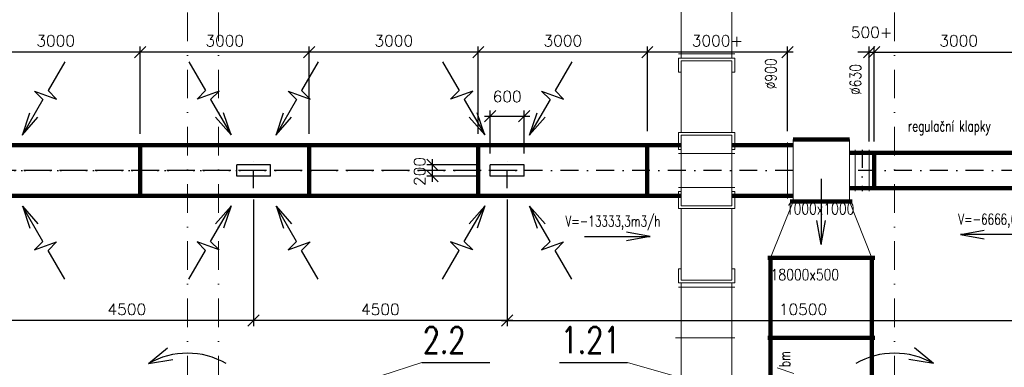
# Model space of a CAD drawing. Header units: millimetres. Extents: x -746391 to 410178, y -169697 to 100555.
# Tile 114 of 179: x 75024 to 92498, y 7528 to 13704. Entities that reach past the tile are written whole.
import ezdxf
from ezdxf.enums import TextEntityAlignment as Align
from ezdxf.lldxf.tags import DXFTag

# ---------------------------------------------------------------- set-up
doc = ezdxf.new("R2010")
doc.units = ezdxf.units.MM
for name, pattern in [('CENTERX2', [101.6, 63.5, -12.7, 12.7, -12.7]), ('DASHDOT', [25.4, 12.7, -6.35, 0, -6.35]), ('ČERCHOVANÁ', [25.4, 12.7, -6.35, 0, -6.35])]:
    doc.linetypes.add(name, pattern=pattern)
doc.layers.get('0').update_dxf_attribs({"color": 9})
doc.layers.get('Defpoints').update_dxf_attribs({"color": 9})
doc.layers.add('A99_N_osy', color=9, linetype='CENTERX2', lineweight=9)
doc.layers.add('VZT-KOTY', color=2, linetype='Continuous', lineweight=25)
for name, color, linetype in [('VZT-KÓTY', 2, 'Continuous'), ('VZT-ODVOD-NEVID', 4, 'ACAD_ISO02W100'), ('VZT-ODVOD-OSY', 30, 'ČERCHOVANÁ'), ('VZT-ODVOD-ZAŘÍZENÍ', 150, 'Continuous'), ('VZT-POZICE', 6, 'Continuous'), ('VZT-PŘÍVOD-VÝKON', 2, 'Continuous'), ('VZT-PŘÍVOD-ZAŘÍZENÍ', 3, 'Continuous'), ('VZT-ZAŘ', 3, 'Continuous')]:
    doc.layers.add(name, color=color, linetype=linetype)
doc.styles.add('RomanS', font='romans.shx')
tags = doc.linetypes.add('ACAD_ISO02W100', pattern=[15, 12, -3]).pattern_tags.tags
tags[6:7] = [DXFTag(74, 4), DXFTag(75, 0), DXFTag(340, '0'), DXFTag(46, 1.0), DXFTag(50, 0.0), DXFTag(44, 0.0), DXFTag(45, 0.0)]
tags[4:5] = [DXFTag(74, 4), DXFTag(75, 0), DXFTag(340, '0'), DXFTag(46, 1.0), DXFTag(50, 0.0), DXFTag(44, 0.0), DXFTag(45, 0.0)]
doc.dimstyles.new('VZT100', dxfattribs={"dimscale": 100, "dimtxt": 2, "dimasz": 2, "dimexe": 1, "dimexo": 2, "dimgap": 1, "dimtad": 1, "dimtoh": 1, "dimdec": 0, "dimzin": 0, "dimdsep": 46, "dimtxsty": 'RomanS', "dimblk": 'OBLIQUE', "dimcen": 1, "dimdle": 1, "dimclrd": 256, "dimclre": 256, "dimclrt": 256, "dimadec": 0, "dimazin": 0, "dimtfac": 1, "dimtdec": 0, "dimtmove": 2, "dimatfit": 3, "dimldrblk": 'OBLIQUE', "dimfxl": 1, "dimtolj": 1, "dimtzin": 0, "dimarcsym": 0})

# ---------------------------------------------------------------- blocks, each defined once
blk = doc.blocks.new('_Oblique')
at = {"color": 0, "linetype": 'ByBlock', "lineweight": -2}
blk.add_line((-0.5, -0.5), (0.5, 0.5), dxfattribs=at)
blk = doc.blocks.new('*D1743')
at = {"layer": 'Defpoints', "color": 0, "linetype": 'Continuous', "lineweight": 18, "ltscale": 0.5, "transparency": 16777216}
for p in [(90188, 13129), (90100, 11340), (90188, 11340)]:
    blk.add_point(p, dxfattribs=at)
at = {"layer": 'VZT-KÓTY', "linetype": 'Continuous', "lineweight": -2, "ltscale": 0.5, "transparency": 16777216}
for p, q in [((90100, 13129), (89900, 13129)), ((90100, 11540), (90100, 13229)), ((90100, 13129), (90188, 13129)), ((90188, 11540), (90188, 13229)), ((90188, 13129), (90388, 13129))]:
    blk.add_line(p, q, dxfattribs=at)
at = {"layer": 'VZT-KÓTY', "linetype": 'Continuous', "lineweight": -2, "ltscale": 0.5, "transparency": 16777216, "xscale": 200, "yscale": 200, "zscale": 200}
blk.add_blockref('_Oblique', (90100, 13129), dxfattribs=at)
at = {"layer": 'VZT-KÓTY', "linetype": 'Continuous', "lineweight": -2, "ltscale": 0.5, "transparency": 16777216, "xscale": 200, "yscale": 200, "zscale": 200, "rotation": 180}
blk.add_blockref('_Oblique', (90188, 13129), dxfattribs=at)
at = {"layer": 'VZT-KÓTY', "linetype": 'Continuous', "lineweight": 18, "ltscale": 0.5, "transparency": 16777216, "insert": (90144, 13479), "char_height": 200, "attachment_point": 5, "style": 'RomanS'}
blk.add_mtext('\\A1;500+', dxfattribs=at)
blk = doc.blocks.new('*D1744')
at = {"layer": 'Defpoints', "color": 0, "linetype": 'Continuous', "lineweight": 18, "ltscale": 0.5, "transparency": 16777216}
for p in [(93188, 13129), (90188, 11340), (93188, 11340)]:
    blk.add_point(p, dxfattribs=at)
at = {"layer": 'VZT-KÓTY', "linetype": 'Continuous', "lineweight": -2, "ltscale": 0.5, "transparency": 16777216}
for p, q in [((90088, 13129), (93288, 13129)), ((90188, 11540), (90188, 13229)), ((93188, 11540), (93188, 13229))]:
    blk.add_line(p, q, dxfattribs=at)
at = {"layer": 'VZT-KÓTY', "linetype": 'Continuous', "lineweight": -2, "ltscale": 0.5, "transparency": 16777216, "xscale": 200, "yscale": 200, "zscale": 200, "rotation": 180}
blk.add_blockref('_Oblique', (90188, 13129), dxfattribs=at)
at = {"layer": 'VZT-KÓTY', "linetype": 'Continuous', "lineweight": -2, "ltscale": 0.5, "transparency": 16777216, "xscale": 200, "yscale": 200, "zscale": 200}
blk.add_blockref('_Oblique', (93188, 13129), dxfattribs=at)
at = {"layer": 'VZT-KÓTY', "linetype": 'Continuous', "lineweight": 18, "ltscale": 0.5, "transparency": 16777216, "insert": (91688, 13329), "char_height": 200, "attachment_point": 5, "style": 'RomanS'}
blk.add_mtext('\\A1;3000', dxfattribs=at)
blk = doc.blocks.new('*D1758')
at = {"layer": 'Defpoints', "color": 0, "linetype": 'Continuous', "lineweight": 18, "ltscale": 0.5, "transparency": 16777216}
for p in [(83675, 10710), (94175, 10710), (94175, 8359)]:
    blk.add_point(p, dxfattribs=at)
at = {"layer": 'VZT-KÓTY', "linetype": 'Continuous', "lineweight": -2, "ltscale": 0.5, "transparency": 16777216}
for p, q in [((83675, 10510), (83675, 8259)), ((94175, 10510), (94175, 8259)), ((83575, 8359), (94275, 8359))]:
    blk.add_line(p, q, dxfattribs=at)
at = {"layer": 'VZT-KÓTY', "linetype": 'Continuous', "lineweight": -2, "ltscale": 0.5, "transparency": 16777216, "xscale": 200, "yscale": 200, "zscale": 200, "rotation": 180}
blk.add_blockref('_Oblique', (83675, 8359), dxfattribs=at)
at = {"layer": 'VZT-KÓTY', "linetype": 'Continuous', "lineweight": -2, "ltscale": 0.5, "transparency": 16777216, "xscale": 200, "yscale": 200, "zscale": 200}
blk.add_blockref('_Oblique', (94175, 8359), dxfattribs=at)
at = {"layer": 'VZT-KÓTY', "linetype": 'Continuous', "lineweight": 18, "ltscale": 0.5, "transparency": 16777216, "insert": (88925, 8559), "char_height": 200, "attachment_point": 5, "style": 'RomanS'}
blk.add_mtext('\\A1;10500', dxfattribs=at)
blk = doc.blocks.new('*D1769')
at = {"layer": 'Defpoints', "color": 0, "linetype": 'Continuous', "lineweight": 18, "ltscale": 0.5, "transparency": 16777216}
for p in [(79175, 10710), (83675, 10710), (79175, 8359)]:
    blk.add_point(p, dxfattribs=at)
at = {"layer": 'VZT-KÓTY', "linetype": 'Continuous', "lineweight": -2, "ltscale": 0.5, "transparency": 16777216}
for p, q in [((79175, 10510), (79175, 8259)), ((83675, 10510), (83675, 8259)), ((83775, 8359), (79075, 8359))]:
    blk.add_line(p, q, dxfattribs=at)
at = {"layer": 'VZT-KÓTY', "linetype": 'Continuous', "lineweight": -2, "ltscale": 0.5, "transparency": 16777216, "xscale": 200, "yscale": 200, "zscale": 200, "rotation": 180}
blk.add_blockref('_Oblique', (79175, 8359), dxfattribs=at)
at = {"layer": 'VZT-KÓTY', "linetype": 'Continuous', "lineweight": -2, "ltscale": 0.5, "transparency": 16777216, "xscale": 200, "yscale": 200, "zscale": 200}
blk.add_blockref('_Oblique', (83675, 8359), dxfattribs=at)
at = {"layer": 'VZT-KÓTY', "linetype": 'Continuous', "lineweight": 18, "ltscale": 0.5, "transparency": 16777216, "insert": (81425, 8559), "char_height": 200, "attachment_point": 5, "style": 'RomanS'}
blk.add_mtext('\\A1;4500', dxfattribs=at)
blk = doc.blocks.new('*D1770')
at = {"layer": 'Defpoints', "color": 0, "linetype": 'Continuous', "lineweight": 18, "ltscale": 0.5, "transparency": 16777216}
for p in [(74675, 10710), (79175, 10710), (74675, 8359)]:
    blk.add_point(p, dxfattribs=at)
at = {"layer": 'VZT-KÓTY', "linetype": 'Continuous', "lineweight": -2, "ltscale": 0.5, "transparency": 16777216}
for p, q in [((74675, 10510), (74675, 8259)), ((79175, 10510), (79175, 8259)), ((79275, 8359), (74575, 8359))]:
    blk.add_line(p, q, dxfattribs=at)
at = {"layer": 'VZT-KÓTY', "linetype": 'Continuous', "lineweight": -2, "ltscale": 0.5, "transparency": 16777216, "xscale": 200, "yscale": 200, "zscale": 200, "rotation": 180}
blk.add_blockref('_Oblique', (74675, 8359), dxfattribs=at)
at = {"layer": 'VZT-KÓTY', "linetype": 'Continuous', "lineweight": -2, "ltscale": 0.5, "transparency": 16777216, "xscale": 200, "yscale": 200, "zscale": 200}
blk.add_blockref('_Oblique', (79175, 8359), dxfattribs=at)
at = {"layer": 'VZT-KÓTY', "linetype": 'Continuous', "lineweight": 18, "ltscale": 0.5, "transparency": 16777216, "insert": (76925, 8559), "char_height": 200, "attachment_point": 5, "style": 'RomanS'}
blk.add_mtext('\\A1;4500', dxfattribs=at)
blk = doc.blocks.new('*D1784')
at = {"layer": 'Defpoints', "color": 0, "linetype": 'Continuous', "lineweight": 18, "ltscale": 0.5, "transparency": 16777216}
for p in [(86163, 13129), (86163, 11525), (88650, 11525)]:
    blk.add_point(p, dxfattribs=at)
at = {"layer": 'VZT-KÓTY', "linetype": 'Continuous', "lineweight": -2, "ltscale": 0.5, "transparency": 16777216}
for p, q in [((88750, 13129), (86063, 13129)), ((86163, 11725), (86163, 13229)), ((88650, 11725), (88650, 13229))]:
    blk.add_line(p, q, dxfattribs=at)
at = {"layer": 'VZT-KÓTY', "linetype": 'Continuous', "lineweight": -2, "ltscale": 0.5, "transparency": 16777216, "xscale": 200, "yscale": 200, "zscale": 200, "rotation": 180}
blk.add_blockref('_Oblique', (86163, 13129), dxfattribs=at)
at = {"layer": 'VZT-KÓTY', "linetype": 'Continuous', "lineweight": -2, "ltscale": 0.5, "transparency": 16777216, "xscale": 200, "yscale": 200, "zscale": 200}
blk.add_blockref('_Oblique', (88650, 13129), dxfattribs=at)
at = {"layer": 'VZT-KÓTY', "linetype": 'Continuous', "lineweight": 18, "ltscale": 0.5, "transparency": 16777216, "insert": (87406, 13329), "char_height": 200, "attachment_point": 5, "style": 'RomanS'}
blk.add_mtext('\\A1;3000+', dxfattribs=at)
blk = doc.blocks.new('*D1785')
at = {"layer": 'Defpoints', "color": 0, "linetype": 'Continuous', "lineweight": 18, "ltscale": 0.5, "transparency": 16777216}
for p in [(83163, 13129), (83163, 11475), (86163, 11525)]:
    blk.add_point(p, dxfattribs=at)
at = {"layer": 'VZT-KÓTY', "linetype": 'Continuous', "lineweight": -2, "ltscale": 0.5, "transparency": 16777216}
for p, q in [((86263, 13129), (83063, 13129)), ((83163, 11675), (83163, 13229)), ((86163, 11725), (86163, 13229))]:
    blk.add_line(p, q, dxfattribs=at)
at = {"layer": 'VZT-KÓTY', "linetype": 'Continuous', "lineweight": -2, "ltscale": 0.5, "transparency": 16777216, "xscale": 200, "yscale": 200, "zscale": 200, "rotation": 180}
blk.add_blockref('_Oblique', (83163, 13129), dxfattribs=at)
at = {"layer": 'VZT-KÓTY', "linetype": 'Continuous', "lineweight": -2, "ltscale": 0.5, "transparency": 16777216, "xscale": 200, "yscale": 200, "zscale": 200}
blk.add_blockref('_Oblique', (86163, 13129), dxfattribs=at)
at = {"layer": 'VZT-KÓTY', "linetype": 'Continuous', "lineweight": 18, "ltscale": 0.5, "transparency": 16777216, "insert": (84663, 13329), "char_height": 200, "attachment_point": 5, "style": 'RomanS'}
blk.add_mtext('\\A1;3000', dxfattribs=at)
blk = doc.blocks.new('*D1786')
at = {"layer": 'Defpoints', "color": 0, "linetype": 'Continuous', "lineweight": 18, "ltscale": 0.5, "transparency": 16777216}
for p in [(80163, 13129), (80163, 11475), (83163, 11475)]:
    blk.add_point(p, dxfattribs=at)
at = {"layer": 'VZT-KÓTY', "linetype": 'Continuous', "lineweight": -2, "ltscale": 0.5, "transparency": 16777216}
for p, q in [((83263, 13129), (80063, 13129)), ((80163, 11675), (80163, 13229)), ((83163, 11675), (83163, 13229))]:
    blk.add_line(p, q, dxfattribs=at)
at = {"layer": 'VZT-KÓTY', "linetype": 'Continuous', "lineweight": -2, "ltscale": 0.5, "transparency": 16777216, "xscale": 200, "yscale": 200, "zscale": 200, "rotation": 180}
blk.add_blockref('_Oblique', (80163, 13129), dxfattribs=at)
at = {"layer": 'VZT-KÓTY', "linetype": 'Continuous', "lineweight": -2, "ltscale": 0.5, "transparency": 16777216, "xscale": 200, "yscale": 200, "zscale": 200}
blk.add_blockref('_Oblique', (83163, 13129), dxfattribs=at)
at = {"layer": 'VZT-KÓTY', "linetype": 'Continuous', "lineweight": 18, "ltscale": 0.5, "transparency": 16777216, "insert": (81663, 13329), "char_height": 200, "attachment_point": 5, "style": 'RomanS'}
blk.add_mtext('\\A1;3000', dxfattribs=at)
blk = doc.blocks.new('*D1787')
at = {"layer": 'Defpoints', "color": 0, "linetype": 'Continuous', "lineweight": 18, "ltscale": 0.5, "transparency": 16777216}
for p in [(77163, 13129), (77163, 11475), (80163, 11475)]:
    blk.add_point(p, dxfattribs=at)
at = {"layer": 'VZT-KÓTY', "linetype": 'Continuous', "lineweight": -2, "ltscale": 0.5, "transparency": 16777216}
for p, q in [((80263, 13129), (77063, 13129)), ((77163, 11675), (77163, 13229)), ((80163, 11675), (80163, 13229))]:
    blk.add_line(p, q, dxfattribs=at)
at = {"layer": 'VZT-KÓTY', "linetype": 'Continuous', "lineweight": -2, "ltscale": 0.5, "transparency": 16777216, "xscale": 200, "yscale": 200, "zscale": 200, "rotation": 180}
blk.add_blockref('_Oblique', (77163, 13129), dxfattribs=at)
at = {"layer": 'VZT-KÓTY', "linetype": 'Continuous', "lineweight": -2, "ltscale": 0.5, "transparency": 16777216, "xscale": 200, "yscale": 200, "zscale": 200}
blk.add_blockref('_Oblique', (80163, 13129), dxfattribs=at)
at = {"layer": 'VZT-KÓTY', "linetype": 'Continuous', "lineweight": 18, "ltscale": 0.5, "transparency": 16777216, "insert": (78663, 13329), "char_height": 200, "attachment_point": 5, "style": 'RomanS'}
blk.add_mtext('\\A1;3000', dxfattribs=at)
blk = doc.blocks.new('*D1788')
at = {"layer": 'Defpoints', "color": 0, "linetype": 'Continuous', "lineweight": 18, "ltscale": 0.5, "transparency": 16777216}
for p in [(74163, 13129), (74163, 11475), (77163, 11475)]:
    blk.add_point(p, dxfattribs=at)
at = {"layer": 'VZT-KÓTY', "linetype": 'Continuous', "lineweight": -2, "ltscale": 0.5, "transparency": 16777216}
for p, q in [((77263, 13129), (74063, 13129)), ((74163, 11675), (74163, 13229)), ((77163, 11675), (77163, 13229))]:
    blk.add_line(p, q, dxfattribs=at)
at = {"layer": 'VZT-KÓTY', "linetype": 'Continuous', "lineweight": -2, "ltscale": 0.5, "transparency": 16777216, "xscale": 200, "yscale": 200, "zscale": 200, "rotation": 180}
blk.add_blockref('_Oblique', (74163, 13129), dxfattribs=at)
at = {"layer": 'VZT-KÓTY', "linetype": 'Continuous', "lineweight": -2, "ltscale": 0.5, "transparency": 16777216, "xscale": 200, "yscale": 200, "zscale": 200}
blk.add_blockref('_Oblique', (77163, 13129), dxfattribs=at)
at = {"layer": 'VZT-KÓTY', "linetype": 'Continuous', "lineweight": 18, "ltscale": 0.5, "transparency": 16777216, "insert": (75663, 13329), "char_height": 200, "attachment_point": 5, "style": 'RomanS'}
blk.add_mtext('\\A1;3000', dxfattribs=at)
blk = doc.blocks.new('*D1855')
at = {"layer": 'Defpoints', "color": 0, "linetype": 'Continuous', "lineweight": 18, "ltscale": 0.5, "transparency": 16777216}
for p in [(83975, 11989), (83375, 11125), (83975, 11125)]:
    blk.add_point(p, dxfattribs=at)
at = {"layer": 'VZT-KOTY', "linetype": 'Continuous', "lineweight": -2, "ltscale": 0.5, "transparency": 16777216}
for p, q in [((83375, 11325), (83375, 12089)), ((83975, 11325), (83975, 12089)), ((83275, 11989), (84075, 11989))]:
    blk.add_line(p, q, dxfattribs=at)
at = {"layer": 'VZT-KOTY', "linetype": 'Continuous', "lineweight": -2, "ltscale": 0.5, "transparency": 16777216, "xscale": 200, "yscale": 200, "zscale": 200, "rotation": 180}
blk.add_blockref('_Oblique', (83375, 11989), dxfattribs=at)
at = {"layer": 'VZT-KOTY', "linetype": 'Continuous', "lineweight": -2, "ltscale": 0.5, "transparency": 16777216, "xscale": 200, "yscale": 200, "zscale": 200}
blk.add_blockref('_Oblique', (83975, 11989), dxfattribs=at)
at = {"layer": 'VZT-KOTY', "linetype": 'Continuous', "lineweight": 18, "ltscale": 0.5, "transparency": 16777216, "insert": (83675, 12339), "char_height": 200, "attachment_point": 5, "style": 'RomanS'}
blk.add_mtext('\\A1;600', dxfattribs=at)
blk = doc.blocks.new('*D1856')
at = {"layer": 'Defpoints', "color": 0, "linetype": 'Continuous', "lineweight": 18, "ltscale": 0.5, "transparency": 16777216}
for p in [(82351, 11125), (83375, 11125), (83375, 10925)]:
    blk.add_point(p, dxfattribs=at)
at = {"layer": 'VZT-KOTY', "linetype": 'Continuous', "lineweight": -2, "ltscale": 0.5, "transparency": 16777216}
for p, q in [((82351, 10825), (82351, 11225)), ((83175, 11125), (82251, 11125)), ((83175, 10925), (82251, 10925))]:
    blk.add_line(p, q, dxfattribs=at)
at = {"layer": 'VZT-KOTY', "linetype": 'Continuous', "lineweight": -2, "ltscale": 0.5, "transparency": 16777216, "xscale": 200, "yscale": 200, "zscale": 200}
for p, rotation in [((82351, 11125), 90), ((82351, 10925), 270)]:
    blk.add_blockref('_Oblique', p, dxfattribs=dict(at, rotation=rotation))
at = {"layer": 'VZT-KOTY', "linetype": 'Continuous', "lineweight": 18, "ltscale": 0.5, "transparency": 16777216, "insert": (82122, 11007), "char_height": 200, "attachment_point": 5, "rotation": 90, "style": 'RomanS'}
blk.add_mtext('\\A1;200', dxfattribs=at)

msp = doc.modelspace()

# ---------------------------------------------------------------- linework, layer by layer
at = {"layer": 'A99_N_osy', "linetype": 'DASHDOT', "ltscale": 40}
for p, q in [((78000, 100200), (78000, -5085)), ((78550, 100200), (78550, -5085)), ((90550, 100200), (90550, -5085))]:
    msp.add_line(p, q, dxfattribs=at)
at = {"layer": 'VZT-KOTY', "linetype": 'Continuous', "lineweight": 18, "ltscale": 0.5}
for p, q in [((82158.2, 7612.9), (78401, 6400)), ((85811.5, 7612.9), (87194.8, 7215))]:
    msp.add_line(p, q, dxfattribs=at)
at = {"layer": 'VZT-ODVOD-NEVID', "ltscale": 25}
for p, q in [((79475, 11125), (78875, 11125)), ((78875, 10925), (78875, 11125)), ((79475, 10925), (79475, 11125)), ((83975, 11125), (83375, 11125)), ((83375, 10925), (83375, 11125)), ((83975, 10925), (83975, 11125)), ((79475, 10925), (78875, 10925)), ((83975, 10925), (83375, 10925))]:
    msp.add_line(p, q, dxfattribs=at)
at = {"layer": 'VZT-ODVOD-OSY', "ltscale": 25}
for p, q in [((89975, 11390), (89975, 10660)), ((79175, 10710), (79175, 11340)), ((83675, 10710), (83675, 11340)), ((79350, 11025), (19925, 11025)), ((83850, 11025), (24425, 11025)), ((88750, 11025), (28925, 11025)), ((126425, 11025), (89750, 11025))]:
    msp.add_line(p, q, dxfattribs=at)
at = {"layer": 'VZT-ODVOD-ZAŘÍZENÍ', "linetype": 'Continuous', "lineweight": 18, "ltscale": 0.5}
for p, q in [((88750, 11575), (88750, 10475)), ((89750, 11575), (89750, 10475)), ((88650, 11525), (88650, 10525)), ((89850, 11390), (89850, 10660)), ((90100, 11390), (90100, 10660)), ((88350, 9475), (88750, 10475)), ((89750, 10475), (90150, 9475))]:
    msp.add_line(p, q, dxfattribs=at)
at = {"layer": 'VZT-ODVOD-ZAŘÍZENÍ', "lineweight": 90}
for p, q in [((89750, 11575), (88750, 11575)), ((86764.9, 11475), (74162.5, 11475)), ((77162.5, 10575), (77162.5, 11475)), ((80162.5, 10575), (80162.5, 11475)), ((83162.5, 10575), (83162.5, 11475)), ((86162.5, 10575), (86162.5, 11475)), ((88750, 11475), (87664.9, 11475)), ((99187.5, 11340), (89750, 11340)), ((90187.5, 10710), (90187.5, 11340)), ((99187.5, 10710), (89750, 10710)), ((86764.9, 10575), (74162.5, 10575)), ((88750, 10575), (87664.9, 10575)), ((89800, 10475), (88700, 10475)), ((90200, 9475), (88300, 9475)), ((88350, 3034.2), (88350, 9475)), ((90150, 3123.2), (90150, 9475)), ((90200, 8050), (88300, 8050))]:
    msp.add_line(p, q, dxfattribs=at)
at = {"layer": 'VZT-PŘÍVOD-VÝKON'}
for p, q in [((75823.6, 12956.2), (75527.9, 12443.9)), ((78026.4, 12956.2), (78322.1, 12443.9)), ((80323.6, 12956.2), (80027.9, 12443.9)), ((82526.4, 12956.2), (82822.1, 12443.9)), ((84823.6, 12956.2), (84527.9, 12443.9)), ((75287, 12436.3), (75677.7, 12294.1)), ((75436.9, 12286.4), (75287, 12436.3)), ((75527.9, 12443.9), (75677.7, 12294.1)), ((78322.1, 12443.9), (78172.3, 12294.1)), ((78563, 12436.3), (78172.3, 12294.1)), ((78413.1, 12286.4), (78563, 12436.3)), ((79787, 12436.3), (80177.7, 12294.1)), ((79936.9, 12286.4), (79787, 12436.3)), ((80027.9, 12443.9), (80177.7, 12294.1)), ((82822.1, 12443.9), (82672.3, 12294.1)), ((83063, 12436.3), (82672.3, 12294.1)), ((82913.1, 12286.4), (83063, 12436.3)), ((84287, 12436.3), (84677.7, 12294.1)), ((84436.9, 12286.4), (84287, 12436.3)), ((84527.9, 12443.9), (84677.7, 12294.1)), ((75436.9, 12286.4), (75072.9, 11655.9)), ((78413.1, 12286.4), (78777.1, 11655.9)), ((79936.9, 12286.4), (79572.9, 11655.9)), ((82913.1, 12286.4), (83277.1, 11655.9)), ((84436.9, 12286.4), (84072.9, 11655.9)), ((75072.9, 11655.9), (75348.6, 11969.6)), ((75073, 11655.3), (75206.8, 12050.9)), ((78777.1, 11655.9), (78501.4, 11969.6)), ((78777, 11655.3), (78643.2, 12050.9)), ((79572.9, 11655.9), (79848.6, 11969.6)), ((79573, 11655.3), (79706.8, 12050.9)), ((83277.1, 11655.9), (83001.4, 11969.6)), ((83277, 11655.3), (83143.2, 12050.9)), ((84072.9, 11655.9), (84348.6, 11969.6)), ((84073, 11655.3), (84206.8, 12050.9)), ((89250, 10876.9), (89250, 9711.7)), ((75436.9, 9763.6), (75072.9, 10394.1)), ((75072.9, 10394.1), (75348.6, 10080.4)), ((75073, 10394.7), (75206.8, 9999.1)), ((78413.1, 9763.6), (78777.1, 10394.1)), ((78777.1, 10394.1), (78501.4, 10080.4)), ((78777, 10394.7), (78643.2, 9999.1)), ((79936.9, 9763.6), (79572.9, 10394.1)), ((79572.9, 10394.1), (79848.6, 10080.4)), ((79573, 10394.7), (79706.8, 9999.1)), ((82913.1, 9763.6), (83277.1, 10394.1)), ((83277.1, 10394.1), (83001.4, 10080.4)), ((83277, 10394.7), (83143.2, 9999.1)), ((84436.9, 9763.6), (84072.9, 10394.1)), ((84072.9, 10394.1), (84348.6, 10080.4)), ((84073, 10394.7), (84206.8, 9999.1)), ((89250, 9711.7), (89173.2, 10133.8)), ((89250, 9711.7), (89326.8, 10133.8)), ((91720.8, 9886.9), (92142.9, 9963.7)), ((85049.8, 9850.5), (86215, 9850.5)), ((86215, 9850.5), (85792.9, 9927.3)), ((86215, 9850.5), (85792.9, 9773.7)), ((92886, 9886.9), (91720.8, 9886.9)), ((91720.8, 9886.9), (92142.9, 9810.1)), ((75436.9, 9763.6), (75287, 9613.7)), ((75287, 9613.7), (75677.7, 9755.9)), ((75527.9, 9606.1), (75677.7, 9755.9)), ((78563, 9613.7), (78172.3, 9755.9)), ((78322.1, 9606.1), (78172.3, 9755.9)), ((78413.1, 9763.6), (78563, 9613.7)), ((79936.9, 9763.6), (79787, 9613.7)), ((79787, 9613.7), (80177.7, 9755.9)), ((80027.9, 9606.1), (80177.7, 9755.9)), ((83063, 9613.7), (82672.3, 9755.9)), ((82822.1, 9606.1), (82672.3, 9755.9)), ((82913.1, 9763.6), (83063, 9613.7)), ((84436.9, 9763.6), (84287, 9613.7)), ((84287, 9613.7), (84677.7, 9755.9)), ((84527.9, 9606.1), (84677.7, 9755.9)), ((75823.6, 9093.8), (75527.9, 9606.1)), ((78026.4, 9093.8), (78322.1, 9606.1)), ((80323.6, 9093.8), (80027.9, 9606.1)), ((82526.4, 9093.8), (82822.1, 9606.1)), ((84823.6, 9093.8), (84527.9, 9606.1)), ((77310.3, 7594.6), (77648.4, 7875.1)), ((77310.3, 7594.6), (77648.4, 7875.1)), ((91239.7, 7594.6), (90901.6, 7875.1)), ((91239.7, 7594.6), (90901.6, 7875.1)), ((77310.3, 7594.6), (77743.3, 7668.5)), ((77310.3, 7594.6), (77743.3, 7668.5)), ((91239.7, 7594.6), (90806.7, 7668.5)), ((91239.7, 7594.6), (90806.7, 7668.5))]:
    msp.add_line(p, q, dxfattribs=at)
for centre in [(78000, 6400), (78000, 6400), (90550, 6400), (90550, 6400)]:
    msp.add_arc(centre, 1379.4, 60, 120, dxfattribs=at)
at = {"layer": 'VZT-PŘÍVOD-ZAŘÍZENÍ', "linetype": 'Continuous', "lineweight": 18, "ltscale": 0.5}
for p, q in [((86764.9, 22860.4), (86764.9, 13023.2)), ((87664.9, 22860.4), (87664.9, 13023.2)), ((86714.9, 13098.2), (87714.9, 13098.2)), ((86714.9, 12773.2), (86714.9, 13023.2)), ((86714.9, 13023.2), (87714.9, 13023.2)), ((86764.9, 12973.2), (87664.9, 12973.2)), ((86764.9, 12973.2), (86764.9, 11700)), ((87664.9, 12973.2), (87664.9, 11700)), ((87714.9, 12773.2), (87714.9, 13023.2)), ((86714.9, 12773.2), (86764.9, 12773.2)), ((87664.9, 12773.2), (87714.9, 12773.2)), ((86714.9, 11400), (86714.9, 11700)), ((86714.9, 11700), (87714.9, 11700)), ((86764.9, 11650), (87664.9, 11650)), ((86764.9, 11650), (86764.9, 10400)), ((87664.9, 11650), (87664.9, 10400)), ((87714.9, 11400), (87714.9, 11700)), ((86714.9, 11400), (86764.9, 11400)), ((87664.9, 11400), (87714.9, 11400)), ((86714.9, 11325), (87714.9, 11325)), ((86714.9, 10725), (87714.9, 10725)), ((86714.9, 10650), (86714.9, 10350)), ((86714.9, 10650), (86764.9, 10650)), ((87664.9, 10650), (87714.9, 10650)), ((87714.9, 10650), (87714.9, 10350)), ((86714.9, 10350), (87714.9, 10350)), ((86764.9, 10400), (87664.9, 10400)), ((86764.9, 10350), (86764.9, 9076.8)), ((87664.9, 10350), (87664.9, 9076.8)), ((86714.9, 9276.8), (86764.9, 9276.8)), ((86714.9, 9276.8), (86714.9, 9026.8)), ((87664.9, 9276.8), (87714.9, 9276.8)), ((87714.9, 9276.8), (87714.9, 9026.8)), ((86714.9, 9026.8), (87714.9, 9026.8)), ((86714.9, 8951.8), (87714.9, 8951.8)), ((86764.9, 9076.8), (87664.9, 9076.8)), ((86764.9, 9026.8), (86764.9, 3359.7)), ((87664.9, 9026.8), (87664.9, 3403.9)), ((86664.9, 8050), (87714.9, 8050))]:
    msp.add_line(p, q, dxfattribs=at)
at = {"layer": 'VZT-ZAŘ'}
for p, q in [((82158.2, 7612.9), (83364.9, 7612.9)), ((84604.8, 7612.9), (85811.5, 7612.9))]:
    msp.add_line(p, q, dxfattribs=at)

# ---------------------------------------------------------------- texts
at = {"layer": 'VZT-KÓTY', "style": 'RomanS', "width": 0.8}
for s, p in [('%%C900', (88454.2, 12467.7)), ('%%C630', (89957.8, 12366.6))]:
    msp.add_text(s, height=200, rotation=90, dxfattribs=at).set_placement(p)
for s, p in [('1000x1000', (88622.2, 10246)), ('18000x500', (88352.6, 9074.9))]:
    msp.add_text(s, height=200, dxfattribs=at).set_placement(p)
at = {"layer": 'VZT-POZICE', "linetype": 'Continuous', "style": 'RomanS', "width": 0.75}
for s, p in [('2.2', (82178.2, 7777.5)), ('1.21', (84624.9, 7777.5))]:
    msp.add_text(s, height=470.25, rotation=0, dxfattribs=at).set_placement(p)
at = {"layer": 'VZT-PŘÍVOD-VÝKON', "style": 'RomanS', "width": 0.7}
msp.add_text('regulační klapky', height=193.375, dxfattribs=at).set_placement((91522.9, 11717.8), align=Align.CENTER)
for s, p in [('V=-13333,3m3/h', (85553, 9969.9)), ('V=-6666,6m3/h', (92465.3, 10006.4))]:
    msp.add_text(s, height=193.375, dxfattribs=at).set_placement(p, align=Align.BOTTOM_CENTER)
msp.add_text('hmotnost potrubí 60 kg/bm', height=193.375, rotation=90, dxfattribs=at).set_placement((88696.6, 6508.5), align=Align.CENTER)

# ---------------------------------------------------------------- dimensions: what is measured, and where the dimension line sits
at = {"layer": 'VZT-KOTY', "linetype": 'Continuous', "lineweight": 18, "ltscale": 0.5}
dim = msp.add_linear_dim(base=(83975, 11989.2), p1=(83375, 11125), p2=(83975, 11125), dimstyle='VZT100', dxfattribs=at)
dim.commit()
dim.dimension.update_dxf_attribs({"geometry": '*D1855', "text_midpoint": (83675, 12339.2)})
dim = msp.add_linear_dim(base=(82350.6, 11125), p1=(83375, 10925), p2=(83375, 11125), angle=90, dimstyle='VZT100', dxfattribs=at)
dim.commit()
dim.dimension.update_dxf_attribs({"geometry": '*D1856', "text_midpoint": (82121.9, 11007.4), "dimtype": 160})
at = {"layer": 'VZT-KÓTY', "linetype": 'Continuous', "lineweight": 18, "ltscale": 0.5}
for base, p1, p2, picture, middle in [((74162.5, 13129.4), (77162.5, 11475), (74162.5, 11475), '*D1788', (75662.5, 13329.4)), ((77162.5, 13129.4), (80162.5, 11475), (77162.5, 11475), '*D1787', (78662.5, 13329.4)), ((80162.5, 13129.4), (83162.5, 11475), (80162.5, 11475), '*D1786', (81662.5, 13329.4)), ((83162.5, 13129.4), (86162.5, 11525), (83162.5, 11475), '*D1785', (84662.5, 13329.4)), ((93187.5, 13129.4), (90187.5, 11340), (93187.5, 11340), '*D1744', (91687.5, 13329.4)), ((74675, 8358.8), (79175, 10710), (74675, 10710), '*D1770', (76925, 8558.8)), ((79175, 8358.8), (83675, 10710), (79175, 10710), '*D1769', (81425, 8558.8)), ((94175, 8358.8), (83675, 10710), (94175, 10710), '*D1758', (88925, 8558.8))]:
    dim = msp.add_linear_dim(base=base, p1=p1, p2=p2, dimstyle='VZT100', dxfattribs=at)
    dim.commit()
    dim.dimension.update_dxf_attribs({"geometry": picture, "text_midpoint": middle})
for base, p1, p2, text, picture, middle in [((86162.5, 13129.4), (88650, 11525), (86162.5, 11525), '3000+', '*D1784', (87406.2, 13329.4)), ((90187.5, 13129.4), (90100, 11340), (90187.5, 11340), '500+', '*D1743', (90143.7, 13479.4))]:
    dim = msp.add_linear_dim(base=base, p1=p1, p2=p2, text=text, dimstyle='VZT100', dxfattribs=at)
    dim.commit()
    dim.dimension.update_dxf_attribs({"geometry": picture, "text_midpoint": middle})

doc.saveas('drawing.dxf')
